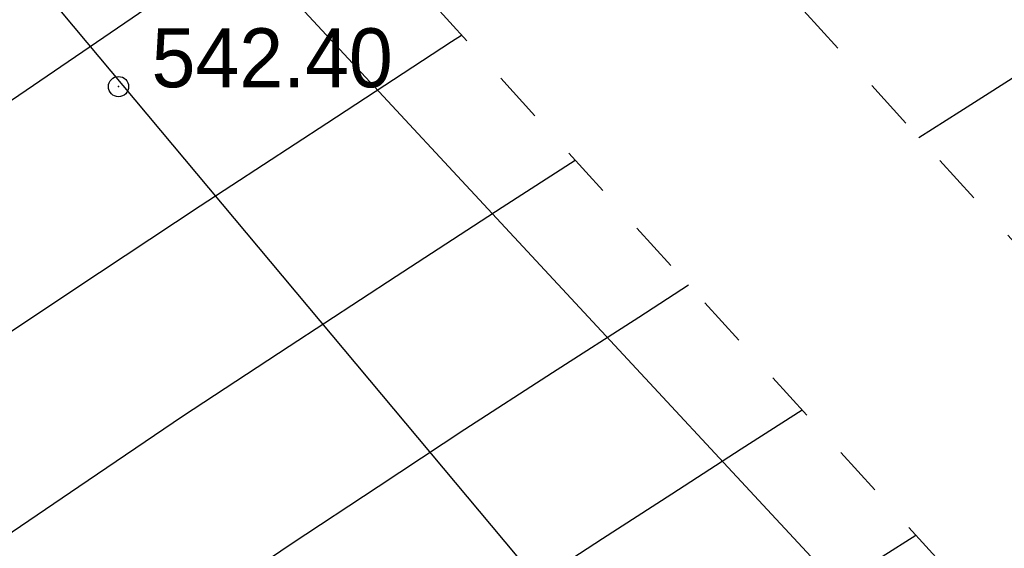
# Model space of a CAD drawing. Extents: x 0 to 363660, y 0 to 4201329.
# Tile 172 of 256: x 360266 to 360280, y 4200428 to 4200436. Entities that reach past the tile are written whole.
import ezdxf

# ---------------------------------------------------------------- set-up
doc = ezdxf.new("R2010")
doc.units = 0
doc.header["$LTSCALE"] = 0.5
doc.header["$MEASUREMENT"] = 0
doc.header["$PDMODE"] = 32
doc.header["$PDSIZE"] = 0.3
doc.linetypes.add('CONTI', pattern=[0])
doc.linetypes.add('Д_ТРОТ_ТРУБА', pattern=[3, 1.5, -1.5])
for name, color, linetype in [('(004) Точки рельефа', 7, 'Continuous'), ('(014) Водопровод', 5, 'ИК_Водопровод -------в--------'), ('(025) Дорога', 7, 'Continuous'), ('GORIZDEFAULT', 32, 'CONTI'), ('PI_TTDEFAULT', 5, 'CONTI'), ('SIT_L0', 250, 'CONTI')]:
    doc.layers.add(name, color=color, linetype=linetype)
doc.layers.add('(032) Горизонтали утолщенные', color=32, linetype='Continuous', lineweight=30)
doc.layers.add('.', color=7, linetype='Continuous', lineweight=15)
doc.styles.add('D-431', font='d431.ttf')
doc.styles.get("Standard").update_dxf_attribs({"font": 'times.ttf'})
doc.linetypes.add('ИК_Водопровод -------в--------', pattern='A,9,-0.6,["В",Standard,S=1.2,R=0,X=0,Y=-0.6],-1.2', length=10.8)

# ---------------------------------------------------------------- blocks, each defined once
blk = doc.blocks.new('gergrgrre')
at = {"layer": '(014) Водопровод', "flags": 128}
blk.add_lwpolyline([(360036.438, 4200773.015), (360047.098, 4200750.311), (360089.76, 4200681.101), (360107.619, 4200655.796), (360141.826, 4200594.039), (360149.345, 4200579.998), (360206.507, 4200508.61), (360230.262, 4200479.387), (360306.281, 4200388.525), (360409.154, 4200291.553), (360456.114, 4200244.191), (360490.793, 4200199.337)], dxfattribs=at)
at = {"layer": '(025) Дорога', "linetype": 'Д_ТРОТ_ТРУБА', "flags": 128}
for points in [[(360044.195, 4200796.012), (360041.816, 4200791.773), (360042.358, 4200788.304), (360046.087, 4200780.21), (360059.012, 4200755.887), (360082.266, 4200713.415), (360119.837, 4200651.911), (360154.248, 4200588.273), (360168.952, 4200565.337), (360182.618, 4200547.766), (360213.043, 4200512.044), (360268.283, 4200446.262), (360308.926, 4200401.534), (360387.369, 4200322.593), (360428.116, 4200283.497), (360457.116, 4200256.42), (360464.886, 4200245.444), (360476.507, 4200228.263), (360489.06, 4200214.493), (360499.065, 4200202.984)], [(360034.859, 4200791.392), (360036.733, 4200790.501), (360038.761, 4200786.553), (360042.501, 4200778.433), (360055.492, 4200753.988), (360078.803, 4200711.411), (360116.369, 4200649.915), (360150.8, 4200586.24), (360165.682, 4200563.025), (360179.515, 4200545.24), (360209.989, 4200509.461), (360265.27, 4200443.63), (360306.026, 4200398.778), (360384.565, 4200319.74), (360425.367, 4200280.592), (360454.087, 4200253.775), (360461.596, 4200243.167), (360473.356, 4200225.782), (360486.072, 4200211.833), (360495.233, 4200201.295)]]:
    blk.add_lwpolyline(points, dxfattribs=at)
at = {"layer": '(032) Горизонтали утолщенные', "color": 32}
for points in [[(360259.83, 4200427.58, 542), (360261.33, 4200428.63, 542), (360262.98, 4200429.75, 542), (360264.73, 4200430.93, 542), (360266.55, 4200432.14, 542), (360268.41, 4200433.37, 542), (360270.29, 4200434.6, 542), (360272.14, 4200435.81, 542), (360272.289, 4200435.905, 542)], [(360278.53, 4200428.17, 540), (360279.028, 4200428.489, 540)]]:
    blk.add_polyline3d(points, dxfattribs=at)
at = {"layer": 'GORIZDEFAULT', "color": 32}
for points in [[(360263.94, 4200433.8, 542.5), (360269.07, 4200437.3, 542.5), (360270.28, 4200438.07, 542.5), (360271.68, 4200438.98, 542.5), (360273.21, 4200439.96, 542.5), (360274.78, 4200440.97, 542.5), (360276.3, 4200441.95, 542.5), (360277.71, 4200442.86, 542.5), (360278.91, 4200443.64, 542.5), (360281.88, 4200445.83, 542.5)], [(360279.076, 4200434.384, 541), (360279.68, 4200434.77, 541), (360280.73, 4200435.44, 541)], [(360265.12, 4200428.2, 541.5), (360266.61, 4200429.21, 541.5), (360268.15, 4200430.25, 541.5), (360269.73, 4200431.29, 541.5), (360271.32, 4200432.33, 541.5), (360272.89, 4200433.35, 541.5), (360273.977, 4200434.048, 541.5)], [(360268.49, 4200427.5, 541), (360269.76, 4200428.36, 541), (360271.05, 4200429.21, 541), (360272.34, 4200430.06, 541), (360273.64, 4200430.9, 541), (360274.92, 4200431.72, 541), (360275.658, 4200432.198, 541)], [(360273.37, 4200427.78, 540.5), (360274.38, 4200428.44, 540.5), (360275.41, 4200429.1, 540.5), (360276.44, 4200429.77, 540.5), (360277.342, 4200430.345, 540.5)]]:
    blk.add_polyline3d(points, dxfattribs=at)
at = {"layer": 'PI_TTDEFAULT', "color": 5}
blk.add_point((360267.2, 4200435.14, 542.4), dxfattribs=at)
at = {"layer": '(004) Точки рельефа', "style": 'D-431'}
blk.add_text('542.40', height=0.875, dxfattribs=at).set_placement((360267.69, 4200435.13))
blk = doc.blocks.new('ееееее')
at = {"layer": 'SIT_L0', "color": 250}
blk.add_line((-288.38, 647.62), (-215.18, 568.38), dxfattribs=at)

msp = doc.modelspace()

# ---------------------------------------------------------------- hatches: boundary and pattern name
at = {"layer": '.', "ltscale": 0.149071}
h = msp.add_hatch(color=256, dxfattribs=at)
h.dxf.hatch_style = 1
h.set_gradient(color1=(255, 255, 255), tint=1)
h.paths.add_polyline_path([(359890.241, 4200193.891), (361190.241, 4200193.891), (361190.241, 4201328.891), (359890.241, 4201328.891)])
h.paths.add_polyline_path([(359905.241, 4201313.891), (361175.241, 4201313.891), (361175.241, 4200208.891), (359905.241, 4200208.891)], flags=16)

# ---------------------------------------------------------------- block references
at = {"linetype": 'Continuous'}
msp.add_blockref('gergrgrre', (0, 0), dxfattribs=at)
at = {"color": 0, "rotation": 0.1683458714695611}
msp.add_blockref('ееееее', (360499.456, 4199854.903), dxfattribs=at)

doc.saveas('drawing.dxf')
